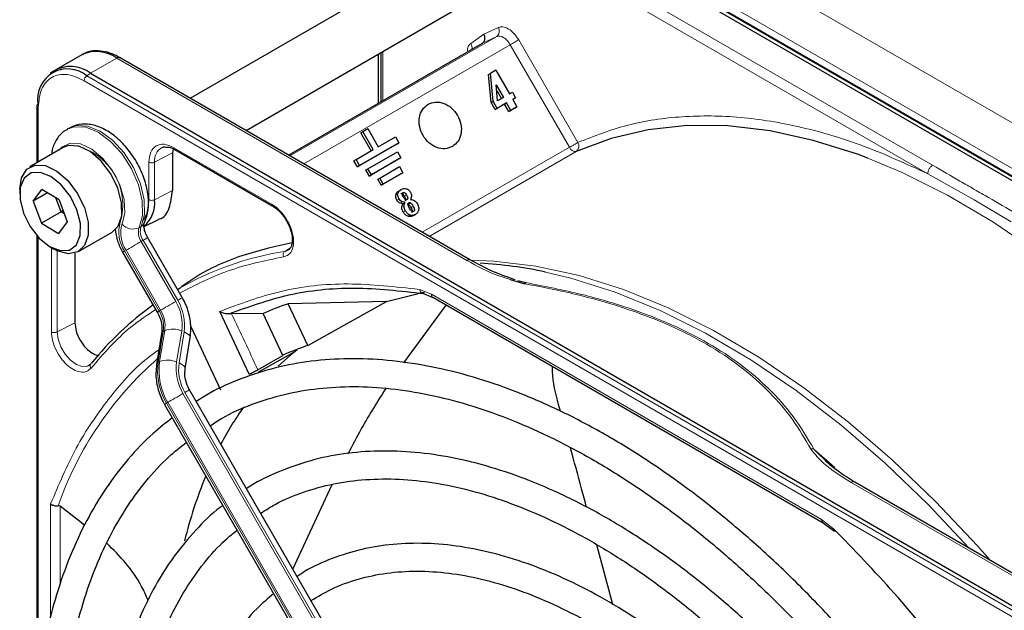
# Paper-space layout 'Blatt2' of a CAD drawing. Header units: millimetres. Extents: x 5 to 418, y 2 to 292.
# Tile 58 of 87: x 111 to 125, y 231 to 240. Entities that reach past the tile are written whole.
import ezdxf

# ---------------------------------------------------------------- set-up
doc = ezdxf.new("R2010")
doc.units = ezdxf.units.MM

psp = doc.layouts.new('Blatt2')

# ---------------------------------------------------------------- linework, layer by layer
at = {"color": 7, "linetype": 'Continuous', "lineweight": 18}
for p, q in [((116.739, 243.329), (152.235, 222.837)), ((116.456, 242.839), (151.952, 222.347)), ((117.541, 242.089), (133.112, 233.1)), ((124.3, 237.698), (117.113, 241.847)), ((124.23, 237.576), (117.043, 241.725)), ((117.67, 239.446), (117.858, 239.578)), ((117.858, 239.578), (118.066, 239.674)), ((115.075, 237.832), (118.043, 239.545)), ((118.043, 239.545), (117.837, 239.45)), ((118.358, 239.497), (119.208, 238.025)), ((118.237, 239.427), (115.275, 237.717)), ((116.406, 239.328), (116.406, 238.624)), ((119.087, 237.956), (118.237, 239.427)), ((112.212, 239.017), (112.588, 239.235)), ((112.588, 239.235), (117.615, 236.333)), ((112.16, 238.982), (112.212, 239.017)), ((127.692, 229.922), (112.121, 238.911)), ((127.73, 229.994), (112.16, 238.982)), ((111.461, 238.53), (111.461, 237.743)), ((113.408, 237.95), (114.817, 237.137)), ((116.974, 236.736), (119.087, 237.956)), ((119.184, 237.896), (117.074, 236.678)), ((113.05, 237.204), (113.05, 237.743)), ((113.388, 237.875), (113.132, 237.742)), ((113.132, 237.203), (113.132, 237.742)), ((124.23, 237.576), (124.896, 237.202)), ((113.388, 237.336), (113.132, 237.203)), ((116.595, 237.273), (116.625, 237.291)), ((116.64, 237.214), (116.61, 237.197)), ((116.748, 237.27), (116.718, 237.253)), ((124.896, 237.202), (125.426, 236.885)), ((116.658, 237.153), (116.688, 237.171)), ((116.701, 237.026), (116.731, 237.043)), ((116.808, 237.156), (116.778, 237.139)), ((116.842, 237.108), (116.812, 237.091)), ((116.768, 236.966), (116.798, 236.984)), ((112.937, 236.819), (112.909, 236.803)), ((111.461, 236.668), (111.461, 230.279)), ((112.967, 236.621), (112.939, 236.605)), ((112.967, 236.621), (113.463, 235.761)), ((111.65, 235.308), (111.65, 236.519)), ((111.732, 235.307), (111.732, 236.473)), ((113.198, 235.607), (112.701, 236.468)), ((112.721, 236.479), (113.218, 235.619)), ((113.435, 235.744), (112.939, 236.605)), ((115.001, 236.461), (115.08, 236.514)), ((116.934, 235.916), (117.105, 235.85)), ((117.105, 235.85), (122.707, 232.616)), ((113.218, 235.619), (113.198, 235.607)), ((111.987, 235.439), (111.732, 235.307)), ((113.184, 234.871), (113.256, 235.315)), ((113.276, 235.326), (113.204, 234.882)), ((113.256, 235.315), (113.276, 235.326)), ((113.448, 234.876), (113.52, 235.32)), ((113.554, 235.307), (113.482, 234.863)), ((113.204, 234.882), (113.184, 234.871)), ((118.335, 226.115), (113.539, 234.422)), ((113.567, 234.438), (118.363, 226.132)), ((113.301, 234.285), (113.321, 234.297)), ((118.097, 225.978), (113.301, 234.285)), ((113.321, 234.297), (118.117, 225.99)), ((122.595, 233.627), (122.894, 233.364)), ((123.131, 233.148), (128.158, 230.246)), ((111.639, 231.206), (111.639, 232.84)), ((111.774, 232.808), (111.774, 231.677)), ((122.707, 232.616), (122.879, 232.484))]:
    psp.add_line(p, q, dxfattribs=at)
at = {"color": 7, "linetype": 'Continuous', "lineweight": 25}
for p, q in [((133.06, 233.076), (117.489, 242.064)), ((133.138, 233.101), (117.568, 242.09)), ((117.019, 240.605), (113.646, 238.658)), ((114.446, 238.196), (117.419, 239.913)), ((115.055, 237.844), (117.837, 239.45)), ((116.377, 239.311), (116.377, 238.607)), ((112.088, 239.284), (111.712, 239.067)), ((117.665, 236.338), (112.638, 239.24)), ((116.339, 239.289), (116.339, 238.585)), ((111.682, 239.047), (111.633, 239.012)), ((112.212, 239.017), (127.782, 230.029)), ((117.923, 238.999), (117.953, 239.016)), ((118.03, 239.06), (117.953, 239.016)), ((117.991, 238.617), (117.953, 239.016)), ((118.03, 239.06), (118.226, 238.721)), ((117.961, 238.599), (117.923, 238.999)), ((118.056, 238.622), (118.035, 238.851)), ((118.035, 238.851), (118.139, 238.67)), ((118.042, 238.768), (118.109, 238.653)), ((118.226, 238.721), (118.269, 238.745)), ((118.269, 238.745), (118.314, 238.667)), ((117.961, 238.599), (117.991, 238.617)), ((118.02, 238.497), (117.961, 238.599)), ((118.05, 238.514), (117.991, 238.617)), ((118.184, 238.592), (118.05, 238.514)), ((118.139, 238.67), (118.056, 238.622)), ((118.154, 238.575), (118.184, 238.592)), ((118.246, 238.485), (118.184, 238.592)), ((118.314, 238.667), (118.272, 238.642)), ((118.284, 238.65), (118.272, 238.642)), ((118.272, 238.642), (118.333, 238.536)), ((118.284, 238.65), (118.314, 238.667)), ((111.443, 238.554), (111.443, 237.733)), ((118.154, 238.575), (118.02, 238.497)), ((118.02, 238.497), (118.05, 238.514)), ((118.216, 238.468), (118.154, 238.575)), ((118.303, 238.519), (118.216, 238.468)), ((118.216, 238.468), (118.246, 238.485)), ((118.333, 238.536), (118.246, 238.485)), ((118.303, 238.519), (118.333, 238.536)), ((111.904, 238.23), (111.876, 238.214)), ((116.09, 238.165), (116.12, 238.182)), ((116.24, 237.905), (116.09, 238.165)), ((116.12, 238.182), (116.191, 238.223)), ((116.27, 237.922), (116.12, 238.182)), ((116.191, 238.223), (116.341, 237.963)), ((116.341, 237.963), (116.589, 238.106)), ((116.589, 238.106), (116.639, 238.019)), ((111.821, 237.951), (111.34, 237.673)), ((113.399, 237.932), (113.388, 237.875)), ((113.42, 237.923), (114.83, 237.109)), ((116.023, 237.78), (116.27, 237.922)), ((116.609, 238.002), (116.043, 237.676)), ((116.639, 238.019), (116.073, 237.693)), ((116.194, 237.647), (116.618, 237.892)), ((116.609, 238.002), (116.639, 238.019)), ((116.618, 237.892), (116.668, 237.805)), ((113.388, 237.875), (113.388, 237.336)), ((115.993, 237.762), (116.023, 237.78)), ((116.043, 237.676), (115.993, 237.762)), ((116.073, 237.693), (116.023, 237.78)), ((116.638, 237.788), (116.214, 237.543)), ((116.668, 237.805), (116.244, 237.561)), ((116.638, 237.788), (116.668, 237.805)), ((116.043, 237.676), (116.073, 237.693)), ((116.164, 237.63), (116.194, 237.647)), ((116.214, 237.543), (116.164, 237.63)), ((116.244, 237.561), (116.194, 237.647)), ((116.364, 237.515), (116.647, 237.678)), ((116.647, 237.678), (116.697, 237.591)), ((116.214, 237.543), (116.244, 237.561)), ((116.334, 237.497), (116.364, 237.515)), ((116.384, 237.411), (116.334, 237.497)), ((116.414, 237.428), (116.364, 237.515)), ((116.667, 237.574), (116.384, 237.411)), ((116.697, 237.591), (116.414, 237.428)), ((116.667, 237.574), (116.697, 237.591)), ((111.195, 237.353), (111.195, 237.287)), ((111.388, 237.181), (111.515, 237.35)), ((111.76, 237.203), (111.515, 237.35)), ((116.384, 237.411), (116.414, 237.428)), ((116.64, 237.332), (116.67, 237.349)), ((111.596, 237.301), (111.388, 237.181)), ((111.388, 237.181), (111.506, 236.865)), ((111.789, 237.029), (111.714, 237.231)), ((111.76, 237.203), (111.878, 236.887)), ((116.819, 237.248), (116.804, 237.206)), ((111.789, 237.029), (111.816, 237.054)), ((116.697, 237.146), (116.658, 237.153)), ((116.727, 237.163), (116.688, 237.171)), ((116.697, 237.146), (116.727, 237.163)), ((111.789, 237.029), (111.506, 236.865)), ((111.836, 237.001), (111.789, 237.029)), ((112.98, 236.817), (113.186, 236.919)), ((116.849, 236.976), (116.879, 236.993)), ((111.506, 236.865), (111.751, 236.718)), ((111.878, 236.887), (111.751, 236.718)), ((111.443, 236.688), (111.443, 230.093)), ((112.04, 236.461), (112.521, 236.738)), ((113.529, 235.799), (113.033, 236.659)), ((111.633, 236.528), (111.69, 236.495)), ((115.051, 236.48), (115.001, 236.461)), ((111.987, 236.438), (111.987, 235.439)), ((112.673, 236.451), (113.169, 235.591)), ((118.237, 236.061), (118.447, 235.998)), ((118.346, 236.047), (118.46, 236.014)), ((113.46, 235.929), (113.456, 235.926)), ((116.967, 235.866), (117.127, 235.803)), ((117.126, 235.804), (122.729, 232.57)), ((116.46, 235.745), (115.051, 235.711)), ((115.329, 235.111), (115.051, 235.711)), ((115.329, 235.111), (116.46, 235.745)), ((116.711, 234.865), (117.318, 235.693)), ((114.488, 234.7), (114.066, 235.601)), ((114.236, 235.567), (114.196, 235.565)), ((114.692, 235.573), (114.236, 235.567)), ((114.97, 234.971), (114.692, 235.573)), ((113.653, 235.386), (114.076, 234.475)), ((113.232, 235.285), (113.16, 234.841)), ((113.57, 234.782), (113.642, 235.226)), ((115.124, 235.013), (115.177, 235.057)), ((114.611, 234.764), (114.97, 234.971)), ((115.124, 235.013), (114.613, 234.725)), ((114.906, 234.814), (115.124, 235.013)), ((118.429, 226.17), (113.633, 234.476)), ((113.273, 234.268), (118.069, 225.962)), ((118.956, 234.168), (118.928, 234.268)), ((122.813, 233.412), (122.595, 233.627)), ((115.117, 231.905), (115.679, 233.12)), ((128.208, 230.251), (123.181, 233.153)), ((112.126, 232.533), (111.774, 232.808)), ((122.728, 232.57), (122.877, 232.457)), ((119.708, 231.398), (119.478, 232.252))]:
    psp.add_line(p, q, dxfattribs=at)
at = {"color": 7, "linetype": 'Continuous', "lineweight": 18, "flags": 128}
for points in [[(118.237, 239.427), (118.217, 239.459), (118.193, 239.487), (118.168, 239.511), (118.141, 239.53), (118.114, 239.544), (118.088, 239.551), (118.064, 239.551), (118.043, 239.545)], [(118.237, 239.427), (118.252, 239.436), (118.268, 239.445), (118.285, 239.455), (118.302, 239.464), (118.318, 239.474), (118.333, 239.483), (118.347, 239.49), (118.358, 239.497)], [(112.909, 236.803), (112.957, 236.976), (112.955, 237.186), (112.902, 237.416), (112.802, 237.647), (112.664, 237.862), (112.499, 238.041), (112.32, 238.172), (112.142, 238.244), (111.978, 238.25), (111.877, 238.214)], [(111.904, 238.23), (112.006, 238.267), (112.17, 238.26), (112.349, 238.189), (112.528, 238.058), (112.693, 237.878), (112.83, 237.664), (112.93, 237.432), (112.983, 237.202), (112.986, 236.992), (112.937, 236.819)], [(111.765, 237.918), (111.8, 237.957), (111.92, 238.014), (112.069, 238.004), (112.23, 237.929), (112.389, 237.797), (112.528, 237.619), (112.634, 237.416), (112.695, 237.207), (112.706, 237.014), (112.665, 236.855)], [(130.452, 231.264), (129.958, 232.038), (129.433, 232.785), (128.88, 233.499), (128.302, 234.177), (127.702, 234.814), (127.085, 235.407), (126.454, 235.952), (125.812, 236.446), (125.164, 236.886), (124.514, 237.269), (123.865, 237.592), (123.368, 237.8)], [(112.967, 236.621), (112.99, 236.634), (113.009, 236.645), (113.022, 236.653), (113.03, 236.658), (113.033, 236.659)], [(112.721, 236.479), (112.741, 236.491), (112.765, 236.505), (112.793, 236.52), (112.822, 236.537), (112.853, 236.555), (112.883, 236.572), (112.912, 236.589), (112.939, 236.605)], [(117.67, 236.334), (118.002, 236.322), (118.606, 236.251), (119.228, 236.115), (119.862, 235.915), (120.505, 235.653), (121.154, 235.329), (121.805, 234.947), (122.453, 234.507), (123.094, 234.013), (123.725, 233.468), (124.343, 232.875), (124.942, 232.237), (125.124, 232.032)], [(124.826, 232.203), (124.237, 232.829), (123.618, 233.424), (122.985, 233.971), (122.341, 234.466), (121.691, 234.907), (121.039, 235.291), (120.388, 235.616), (119.742, 235.879), (119.106, 236.08), (118.745, 236.166)], [(113.463, 235.761), (113.486, 235.774), (113.505, 235.785), (113.519, 235.793), (113.527, 235.798), (113.529, 235.799)], [(113.218, 235.619), (113.238, 235.631), (113.262, 235.644), (113.289, 235.66), (113.319, 235.677), (113.349, 235.695), (113.38, 235.712), (113.409, 235.729), (113.435, 235.744)], [(112.193, 234.83), (112.166, 234.817), (112.092, 234.81), (112.008, 234.839), (111.924, 234.901), (111.847, 234.987), (111.785, 235.091), (111.746, 235.201), (111.732, 235.307)], [(113.554, 235.307), (113.582, 235.295), (113.606, 235.281), (113.624, 235.266), (113.636, 235.251), (113.642, 235.235), (113.642, 235.226)], [(113.482, 234.863), (113.51, 234.851), (113.534, 234.837), (113.552, 234.822), (113.564, 234.806), (113.57, 234.791), (113.57, 234.782)], [(113.321, 234.297), (113.341, 234.308), (113.366, 234.322), (113.393, 234.338), (113.422, 234.355), (113.453, 234.372), (113.483, 234.39), (113.512, 234.407), (113.539, 234.422)], [(113.567, 234.438), (113.59, 234.452), (113.609, 234.463), (113.622, 234.47), (113.631, 234.475), (113.633, 234.476)]]:
    psp.add_lwpolyline(points, dxfattribs=at)
at = {"color": 7, "linetype": 'Continuous', "lineweight": 25, "flags": 128}
for points in [[(123.368, 237.8), (123.221, 237.855), (122.587, 238.055), (121.966, 238.191), (121.362, 238.262), (120.778, 238.268), (120.218, 238.208), (119.686, 238.084), (119.184, 237.896)], [(112.604, 237.37), (112.503, 237.576), (112.366, 237.757), (112.208, 237.893), (112.046, 237.97), (111.897, 237.979), (111.821, 237.951)], [(111.195, 237.353), (111.22, 237.519), (111.297, 237.641), (111.416, 237.701), (111.565, 237.692), (111.727, 237.615), (111.885, 237.479), (112.022, 237.298), (112.123, 237.092)], [(112.017, 237.057), (111.922, 237.249), (111.792, 237.415), (111.642, 237.535), (111.492, 237.595), (111.358, 237.587), (111.258, 237.513), (111.203, 237.381), (111.2, 237.207), (111.249, 237.012), (111.345, 236.82), (111.475, 236.653), (111.624, 236.533), (111.775, 236.473), (111.908, 236.481), (112.008, 236.556), (112.063, 236.688), (112.066, 236.862), (112.017, 237.057)], [(112.521, 236.738), (112.608, 236.824), (112.659, 236.972), (112.658, 237.161), (112.604, 237.37)], [(112.123, 237.092), (112.177, 236.883), (112.179, 236.695), (112.127, 236.546), (112.028, 236.454), (111.892, 236.428), (111.734, 236.472), (111.69, 236.495)], [(116.46, 235.745), (116.978, 235.871), (117.008, 235.876)]]:
    psp.add_lwpolyline(points, dxfattribs=at)
at = {"color": 7, "linetype": 'Continuous', "lineweight": 18}
for centre, radius, start, end in [((117.986, 239.622), 0.0955, 306.4137, 32.9981), ((117.582, 239.388), 0.106, 345.8273, 33.1487), ((112.214, 238.907), 0.0932, 125.6892, 177.1989), ((111.472, 238.557), 0.0291, 184.4143, 246.9058), ((119.127, 237.973), 0.0957, 306.4158, 32.8041), ((111.801, 237.128), 0.873, 343.757, 77.8749), ((113.34, 237.77), 0.21, 119.2886, 187.7145), ((119.173, 237.987), 0.0918, 200.3456, 276.8715), ((113.097, 236.739), 0.48, 162.4884, 214.4618), ((113.079, 236.725), 0.434, 162.4884, 214.4618), ((112.822, 236.992), 0.209, 221.048, 294.5), ((113.127, 236.734), 0.229, 162.4884, 214.4618), ((113.155, 236.75), 0.229, 162.4884, 214.4618), ((112.883, 236.916), 0.111, 299.1324, 333.6598), ((133.558, 200.328), 41.726, 119.9893, 120.0346), ((115.692, 232.037), 4.478, 98.8797, 119.9002), ((117.644, 236.295), 0.0479, 63.7264, 127.2851), ((112.865, 235.405), 0.696, 351.8933, 30.7356), ((112.832, 235.39), 0.449, 351.8933, 30.7356), ((112.876, 235.412), 0.651, 351.8933, 30.7356), ((134.054, 199.468), 41.726, 119.9893, 120.0346), ((112.812, 235.378), 0.449, 351.8933, 30.7356), ((83.719, 220.831), 33.889, 24.2762, 25.7742), ((113.39, 235.016), 0.331, 66.9099, 110.1284), ((113.274, 235.276), 0.0422, 113.9711, 167.4982), ((116.462, 231.162), 4.996, 131.1493, 160.6966), ((113.201, 234.832), 0.0422, 113.9757, 167.4497), ((114.073, 234.744), 0.898, 171.8933, 210.7356), ((114.093, 234.755), 0.898, 171.8933, 210.7356), ((113.318, 234.571), 0.331, 66.9099, 110.1284), ((114.137, 234.778), 0.696, 171.8933, 210.7356), ((114.127, 234.771), 0.651, 171.8933, 210.7356), ((134.158, 198.145), 41.726, 119.9893, 120.0346), ((123.161, 233.107), 0.0503, 65.6929, 125.6176)]:
    psp.add_arc(centre, radius, start, end, dxfattribs=at)
at = {"color": 7, "linetype": 'Continuous', "lineweight": 25}
for centre, radius, start, end in [((112.295, 238.826), 0.503, 54.3824, 114.3071), ((112.617, 239.194), 0.0503, 65.6929, 125.6176), ((111.886, 238.646), 0.434, 50.7967, 189.214), ((111.925, 238.647), 0.468, 52.237, 121.2851), ((111.471, 238.552), 0.0279, 119.6454, 175.8931), ((112.679, 237.163), 0.455, 312.0455, 5.0454), ((117.48, 230.265), 6.035, 77.9024, 86.9355), ((115.779, 231.975), 4.577, 125.6685, 140.9731), ((116.347, 231.789), 4.13, 108.2857, 113.6235), ((116.564, 231.417), 3.895, 108.4763, 114.1459), ((118.391, 231.416), 4.876, 144.7983, 152.0907), ((119.789, 230.78), 6.413, 157.439, 166.1853)]:
    psp.add_arc(centre, radius, start, end, dxfattribs=at)
for points, knots in [([(117.837, 239.45), (117.844, 239.455), (117.859, 239.466), (117.87, 239.49), (117.874, 239.514), (117.873, 239.534), (117.869, 239.556), (117.861, 239.571), (117.858, 239.578)], [0, 0, 0, 0, 0.1984979, 0.4308223, 0.560297, 0.6983202, 0.8448891, 1, 1, 1, 1]), ([(112.638, 239.236), (112.611, 239.252), (112.54, 239.294), (112.421, 239.331), (112.284, 239.344), (112.171, 239.33), (112.116, 239.294), (112.099, 239.283)], [0, 0, 0, 0, 0.1437918, 0.3808116, 0.6250082, 0.880873, 1, 1, 1, 1]), ([(111.879, 238.209), (111.866, 238.203), (111.804, 238.177), (111.725, 238.076), (111.664, 237.959), (111.655, 237.878), (111.653, 237.854)], [0, 0, 0, 0, 0.097085, 0.473832, 0.846947, 1, 1, 1, 1]), ([(112.983, 236.867), (112.996, 236.9), (113.033, 236.989), (113.051, 237.158), (113.027, 237.368), (112.957, 237.589), (112.845, 237.803), (112.7, 237.994), (112.53, 238.148), (112.35, 238.251), (112.174, 238.294), (112.022, 238.288), (111.942, 238.244), (111.91, 238.226)], [0, 0, 0, 0, 0.057899, 0.152686, 0.251734, 0.352726, 0.453488, 0.554523, 0.656615, 0.760844, 0.853475, 0.939999, 1, 1, 1, 1]), ([(113.238, 237.949), (113.245, 237.954), (113.257, 237.964), (113.279, 237.961), (113.289, 237.959)], [0, 0, 0, 0, 0.517593, 1, 1, 1, 1]), ([(113.289, 237.959), (113.305, 237.96), (113.341, 237.961), (113.39, 237.943), (113.419, 237.923), (113.42, 237.922)], [0, 0, 0, 0, 0.424183, 0.976421, 1, 1, 1, 1]), ([(113.421, 237.923), (113.424, 237.921), (113.432, 237.918), (113.443, 237.922), (113.448, 237.925)], [0, 0, 0, 0, 0.482278, 1, 1, 1, 1]), ([(113.184, 236.924), (113.19, 236.925), (113.266, 236.938), (113.356, 237.074), (113.377, 237.249), (113.388, 237.336)], [0, 0, 0, 0, 0.04476, 0.52238, 1, 1, 1, 1]), ([(116.595, 237.273), (116.597, 237.279), (116.601, 237.292), (116.614, 237.314), (116.629, 237.324), (116.64, 237.332)], [0, 0, 0, 0, 0.235668, 0.475187, 1, 1, 1, 1]), ([(116.625, 237.291), (116.627, 237.297), (116.631, 237.309), (116.644, 237.331), (116.659, 237.342), (116.67, 237.349)], [0, 0, 0, 0, 0.2356679, 0.4751868, 1, 1, 1, 1]), ([(116.67, 237.349), (116.682, 237.355), (116.705, 237.367), (116.732, 237.363), (116.744, 237.361)], [0, 0, 0, 0, 0.530715, 1, 1, 1, 1]), ([(116.744, 237.361), (116.75, 237.359), (116.762, 237.355), (116.778, 237.345), (116.792, 237.331), (116.799, 237.32), (116.803, 237.314)], [0, 0, 0, 0, 0.255127, 0.498018, 0.74194, 1, 1, 1, 1]), ([(116.803, 237.314), (116.808, 237.303), (116.816, 237.286), (116.82, 237.263), (116.819, 237.253), (116.819, 237.248)], [0, 0, 0, 0, 0.520179, 0.760732, 1, 1, 1, 1]), ([(116.61, 237.197), (116.606, 237.203), (116.6, 237.216), (116.594, 237.235), (116.592, 237.255), (116.594, 237.267), (116.595, 237.273)], [0, 0, 0, 0, 0.2608604, 0.506753, 0.749149, 1, 1, 1, 1]), ([(116.658, 237.153), (116.648, 237.158), (116.629, 237.168), (116.616, 237.187), (116.61, 237.197)], [0, 0, 0, 0, 0.5016463, 1, 1, 1, 1]), ([(116.64, 237.214), (116.636, 237.221), (116.63, 237.233), (116.624, 237.253), (116.622, 237.272), (116.624, 237.284), (116.625, 237.291)], [0, 0, 0, 0, 0.26086, 0.506753, 0.749149, 1, 1, 1, 1]), ([(116.688, 237.171), (116.678, 237.176), (116.659, 237.186), (116.646, 237.205), (116.64, 237.214)], [0, 0, 0, 0, 0.501646, 1, 1, 1, 1]), ([(116.666, 237.289), (116.668, 237.29), (116.672, 237.292), (116.678, 237.292), (116.685, 237.29), (116.694, 237.285), (116.706, 237.273), (116.714, 237.26), (116.718, 237.253)], [0, 0, 0, 0, 0.10589, 0.203951, 0.301782, 0.407031, 0.661954, 1, 1, 1, 1]), ([(116.704, 237.239), (116.7, 237.247), (116.692, 237.261), (116.687, 237.279), (116.686, 237.29), (116.688, 237.297), (116.691, 237.303), (116.695, 237.305), (116.696, 237.306)], [0, 0, 0, 0, 0.348491, 0.608786, 0.713671, 0.808589, 0.901277, 1, 1, 1, 1]), ([(116.696, 237.306), (116.698, 237.307), (116.702, 237.309), (116.708, 237.309), (116.715, 237.308), (116.724, 237.302), (116.736, 237.29), (116.744, 237.277), (116.748, 237.27)], [0, 0, 0, 0, 0.10589, 0.203951, 0.301782, 0.407031, 0.661954, 1, 1, 1, 1]), ([(116.754, 237.205), (116.752, 237.204), (116.748, 237.202), (116.742, 237.202), (116.736, 237.203), (116.727, 237.208), (116.716, 237.22), (116.708, 237.232), (116.704, 237.239)], [0, 0, 0, 0, 0.105786, 0.203769, 0.301557, 0.4068, 0.661801, 1, 1, 1, 1]), ([(116.718, 237.253), (116.723, 237.245), (116.73, 237.232), (116.735, 237.214), (116.735, 237.203), (116.733, 237.196), (116.729, 237.191), (116.726, 237.189), (116.724, 237.187)], [0, 0, 0, 0, 0.339071, 0.594513, 0.699721, 0.797263, 0.894801, 1, 1, 1, 1]), ([(116.748, 237.27), (116.753, 237.263), (116.76, 237.249), (116.765, 237.232), (116.765, 237.221), (116.763, 237.214), (116.759, 237.208), (116.756, 237.206), (116.754, 237.205)], [0, 0, 0, 0, 0.339071, 0.594513, 0.699721, 0.797263, 0.894801, 1, 1, 1, 1]), ([(116.804, 237.206), (116.814, 237.206), (116.833, 237.205), (116.86, 237.193), (116.885, 237.172), (116.897, 237.153), (116.903, 237.143)], [0, 0, 0, 0, 0.2570131, 0.4933044, 0.7331887, 1, 1, 1, 1]), ([(114.829, 237.11), (114.833, 237.108), (114.841, 237.105), (114.852, 237.109), (114.857, 237.111)], [0, 0, 0, 0, 0.482284, 1, 1, 1, 1]), ([(114.829, 237.109), (114.829, 237.109), (114.847, 237.102), (114.886, 237.071), (114.956, 237.007), (114.999, 236.942), (115.026, 236.901)], [0, 0, 0, 0, 0.0015, 0.266685, 0.530343, 1, 1, 1, 1]), ([(116.701, 237.026), (116.696, 237.036), (116.685, 237.056), (116.68, 237.089), (116.683, 237.12), (116.693, 237.137), (116.697, 237.146)], [0, 0, 0, 0, 0.2620119, 0.5000745, 0.7380971, 1, 1, 1, 1]), ([(116.731, 237.043), (116.726, 237.054), (116.715, 237.074), (116.71, 237.106), (116.713, 237.137), (116.723, 237.154), (116.727, 237.163)], [0, 0, 0, 0, 0.262012, 0.500075, 0.738097, 1, 1, 1, 1]), ([(116.798, 236.984), (116.791, 236.986), (116.778, 236.992), (116.754, 237.01), (116.74, 237.029), (116.731, 237.043)], [0, 0, 0, 0, 0.245674, 0.4870811, 1, 1, 1, 1]), ([(116.768, 237.134), (116.768, 237.137), (116.768, 237.142), (116.77, 237.149), (116.775, 237.155), (116.779, 237.158), (116.781, 237.16)], [0, 0, 0, 0, 0.246214, 0.481536, 0.726643, 1, 1, 1, 1]), ([(116.789, 237.084), (116.783, 237.093), (116.774, 237.109), (116.77, 237.127), (116.768, 237.134)], [0, 0, 0, 0, 0.594509, 1, 1, 1, 1]), ([(116.778, 237.139), (116.783, 237.133), (116.796, 237.119), (116.806, 237.101), (116.812, 237.091)], [0, 0, 0, 0, 0.39531, 1, 1, 1, 1]), ([(116.781, 237.16), (116.783, 237.161), (116.787, 237.163), (116.794, 237.163), (116.801, 237.161), (116.805, 237.158), (116.808, 237.156)], [0, 0, 0, 0, 0.264335, 0.503766, 0.74118, 1, 1, 1, 1]), ([(116.85, 237.035), (116.848, 237.034), (116.844, 237.032), (116.837, 237.032), (116.829, 237.035), (116.818, 237.043), (116.804, 237.059), (116.794, 237.075), (116.789, 237.084)], [0, 0, 0, 0, 0.09221, 0.180108, 0.272547, 0.377235, 0.642363, 1, 1, 1, 1]), ([(116.808, 237.156), (116.813, 237.15), (116.826, 237.136), (116.836, 237.119), (116.842, 237.108)], [0, 0, 0, 0, 0.39531, 1, 1, 1, 1]), ([(116.812, 237.091), (116.817, 237.082), (116.825, 237.067), (116.831, 237.048), (116.831, 237.035), (116.829, 237.028), (116.826, 237.022), (116.822, 237.019), (116.82, 237.018)], [0, 0, 0, 0, 0.346244, 0.60537, 0.710321, 0.805859, 0.899712, 1, 1, 1, 1]), ([(116.842, 237.108), (116.847, 237.1), (116.855, 237.084), (116.861, 237.065), (116.861, 237.052), (116.859, 237.045), (116.856, 237.039), (116.852, 237.036), (116.85, 237.035)], [0, 0, 0, 0, 0.346244, 0.60537, 0.710321, 0.805859, 0.899712, 1, 1, 1, 1]), ([(116.922, 237.056), (116.92, 237.05), (116.917, 237.036), (116.905, 237.012), (116.889, 237.001), (116.879, 236.993)], [0, 0, 0, 0, 0.2466207, 0.4889643, 1, 1, 1, 1]), ([(116.903, 237.143), (116.91, 237.129), (116.92, 237.108), (116.924, 237.078), (116.923, 237.064), (116.922, 237.056)], [0, 0, 0, 0, 0.5110357, 0.7533793, 1, 1, 1, 1]), ([(115.026, 236.901), (115.048, 236.857), (115.078, 236.797), (115.101, 236.71), (115.11, 236.644), (115.107, 236.578), (115.091, 236.526), (115.072, 236.493), (115.055, 236.486), (115.049, 236.484)], [0, 0, 0, 0, 0.2383433, 0.3308666, 0.4759697, 0.6178962, 0.7639862, 0.9223788, 1, 1, 1, 1]), ([(116.768, 236.966), (116.761, 236.969), (116.748, 236.974), (116.724, 236.992), (116.71, 237.012), (116.701, 237.026)], [0, 0, 0, 0, 0.245674, 0.487081, 1, 1, 1, 1]), ([(116.849, 236.976), (116.836, 236.97), (116.817, 236.961), (116.788, 236.961), (116.775, 236.964), (116.768, 236.966)], [0, 0, 0, 0, 0.525054, 0.764251, 1, 1, 1, 1]), ([(116.879, 236.993), (116.866, 236.987), (116.847, 236.978), (116.818, 236.978), (116.805, 236.982), (116.798, 236.984)], [0, 0, 0, 0, 0.525054, 0.764251, 1, 1, 1, 1]), ([(112.564, 236.781), (112.573, 236.723), (112.59, 236.611), (112.646, 236.503), (112.673, 236.451)], [0, 0, 0, 0, 0.515652, 1, 1, 1, 1]), ([(113.033, 236.659), (113.024, 236.676), (113.002, 236.717), (112.983, 236.779), (112.977, 236.831), (112.98, 236.862), (112.982, 236.865), (112.983, 236.867)], [0, 0, 0, 0, 0.176806, 0.422684, 0.629977, 0.82324, 1, 1, 1, 1]), ([(115.105, 236.584), (114.878, 236.534), (114.38, 236.422), (113.836, 236.186), (113.543, 235.97), (113.468, 235.915)], [0, 0, 0, 0, 0.383877, 0.842753, 1, 1, 1, 1]), ([(118.307, 236.054), (118.187, 236.096), (117.955, 236.179), (117.756, 236.288), (117.66, 236.34)], [0, 0, 0, 0, 0.518131, 1, 1, 1, 1]), ([(114.196, 235.565), (114.478, 235.667), (115.042, 235.872), (115.986, 235.971), (116.66, 235.895), (116.998, 235.858)], [0, 0, 0, 0, 0.333333, 0.666667, 1, 1, 1, 1]), ([(118.46, 236.014), (118.458, 236.013), (118.454, 236.01), (118.449, 236.002), (118.447, 235.998)], [0, 0, 0, 0, 0.499999, 1, 1, 1, 1]), ([(113.642, 235.226), (113.646, 235.267), (113.659, 235.378), (113.633, 235.564), (113.577, 235.714), (113.536, 235.788), (113.529, 235.799)], [0, 0, 0, 0, 0.213395, 0.580888, 0.936398, 1, 1, 1, 1]), ([(113.169, 235.591), (113.181, 235.569), (113.214, 235.505), (113.241, 235.396), (113.235, 235.32), (113.232, 235.285)], [0, 0, 0, 0, 0.2197806, 0.6416948, 1, 1, 1, 1]), ([(114.196, 235.565), (114.187, 235.565), (114.166, 235.564), (114.134, 235.57), (114.099, 235.582), (114.078, 235.594), (114.066, 235.601)], [0, 0, 0, 0, 0.204263, 0.43913, 0.666259, 1, 1, 1, 1]), ([(112.241, 235), (112.263, 234.988), (112.296, 234.971), (112.326, 234.969), (112.337, 234.968)], [0, 0, 0, 0, 0.64287, 1, 1, 1, 1]), ([(125.232, 227.971), (125.148, 228.114), (124.921, 228.501), (124.516, 229.11), (124.024, 229.795), (123.507, 230.449), (122.967, 231.071), (122.409, 231.656), (121.835, 232.201), (121.248, 232.704), (120.651, 233.162), (120.048, 233.572), (119.441, 233.931), (118.834, 234.238), (118.23, 234.491), (117.633, 234.688), (117.046, 234.827), (116.472, 234.909), (115.915, 234.931), (115.378, 234.895), (114.865, 234.801), (114.379, 234.646), (113.999, 234.482), (113.794, 234.35), (113.73, 234.309)], [0, 0, 0, 0, 0.0278357, 0.0754043, 0.1229765, 0.1705551, 0.2181426, 0.2657419, 0.3133555, 0.3609855, 0.4086337, 0.4563008, 0.5039862, 0.5516866, 0.5993949, 0.6470941, 0.6947631, 0.7423727, 0.7898868, 0.8372681, 0.8844871, 0.931535, 0.9784341, 1, 1, 1, 1]), ([(112.214, 234.851), (112.212, 234.848), (112.206, 234.837), (112.197, 234.835), (112.191, 234.833)], [0, 0, 0, 0, 0.349286, 1, 1, 1, 1]), ([(113.16, 234.841), (113.156, 234.8), (113.143, 234.689), (113.169, 234.503), (113.225, 234.354), (113.267, 234.28), (113.273, 234.268)], [0, 0, 0, 0, 0.213395, 0.580888, 0.936398, 1, 1, 1, 1]), ([(113.633, 234.476), (113.621, 234.498), (113.588, 234.562), (113.561, 234.672), (113.567, 234.747), (113.57, 234.782)], [0, 0, 0, 0, 0.219781, 0.641695, 1, 1, 1, 1]), ([(118.928, 234.268), (118.889, 234.424), (118.843, 234.605), (118.842, 234.788), (118.842, 234.813)], [0, 0, 0, 0, 0.862806, 1, 1, 1, 1]), ([(114.488, 234.7), (114.496, 234.704), (114.512, 234.711), (114.546, 234.729), (114.581, 234.747), (114.601, 234.759), (114.611, 234.764)], [0, 0, 0, 0, 0.250494, 0.503104, 0.754115, 1, 1, 1, 1]), ([(113.93, 233.962), (113.986, 234), (114.176, 234.123), (114.53, 234.276), (114.99, 234.42), (115.478, 234.504), (115.988, 234.532), (116.519, 234.502), (117.067, 234.415), (117.629, 234.272), (118.201, 234.073), (118.782, 233.82), (119.368, 233.514), (119.954, 233.156), (120.539, 232.748), (121.118, 232.293), (121.689, 231.793), (122.247, 231.251), (122.79, 230.67), (123.314, 230.053), (123.817, 229.404), (124.294, 228.725), (124.651, 228.179), (124.838, 227.854), (124.886, 227.771)], [0, 0, 0, 0, 0.02099, 0.069851, 0.118688, 0.167389, 0.215899, 0.264215, 0.312366, 0.360395, 0.408346, 0.456251, 0.504137, 0.552018, 0.599903, 0.6478, 0.695711, 0.743637, 0.791578, 0.839533, 0.887498, 0.935471, 0.983451, 1, 1, 1, 1]), ([(115.91, 233.56), (115.974, 233.681), (116.146, 234.009), (116.335, 234.308), (116.454, 234.496)], [0, 0, 0, 0, 0.370321, 1, 1, 1, 1]), ([(113.385, 234.074), (113.292, 234.001), (113.066, 233.827), (112.748, 233.489), (112.429, 233.073), (112.15, 232.607), (111.912, 232.096), (111.717, 231.542), (111.564, 230.949), (111.457, 230.32), (111.394, 229.658), (111.376, 228.968), (111.404, 228.253), (111.477, 227.517), (111.595, 226.764), (111.756, 225.999), (111.96, 225.226), (112.206, 224.448), (112.493, 223.671), (112.817, 222.898), (113.181, 222.135), (113.458, 221.594), (113.623, 221.314), (113.643, 221.279)], [0, 0, 0, 0, 0.0350457, 0.0847588, 0.1345869, 0.1845749, 0.234734, 0.2850474, 0.3354824, 0.3860023, 0.436574, 0.4871714, 0.5377749, 0.5883714, 0.6389554, 0.6895248, 0.7400793, 0.7906199, 0.8411485, 0.8916676, 0.9421795, 0.9926872, 1, 1, 1, 1]), ([(113.99, 221.479), (113.879, 221.679), (113.632, 222.123), (113.29, 222.827), (112.959, 223.584), (112.666, 224.346), (112.413, 225.108), (112.201, 225.867), (112.03, 226.617), (111.903, 227.355), (111.82, 228.075), (111.78, 228.775), (111.784, 229.449), (111.832, 230.094), (111.924, 230.707), (112.058, 231.283), (112.234, 231.82), (112.451, 232.315), (112.706, 232.766), (113.001, 233.168), (113.294, 233.491), (113.502, 233.656), (113.587, 233.724)], [0, 0, 0, 0, 0.0421358, 0.0934033, 0.1446652, 0.1959183, 0.2471597, 0.2983865, 0.349596, 0.4007859, 0.4519548, 0.5031024, 0.5542307, 0.6053449, 0.656454, 0.7075694, 0.7587138, 0.8099199, 0.8612306, 0.9126952, 0.9643588, 1, 1, 1, 1]), ([(119.333, 232.789), (119.309, 232.879), (119.233, 233.164), (119.154, 233.45), (119.1, 233.646)], [0, 0, 0, 0, 0.314001, 1, 1, 1, 1]), ([(124.507, 227.552), (124.42, 227.699), (124.198, 228.074), (123.807, 228.653), (123.342, 229.287), (122.851, 229.889), (122.34, 230.457), (121.81, 230.987), (121.267, 231.477), (120.712, 231.922), (120.149, 232.32), (119.582, 232.668), (119.014, 232.965), (118.448, 233.207), (117.889, 233.394), (117.339, 233.523), (116.802, 233.594), (116.283, 233.606), (115.785, 233.558), (115.31, 233.454), (114.867, 233.285), (114.58, 233.152), (114.452, 233.06), (114.451, 233.059)], [0, 0, 0, 0, 0.032875, 0.083822, 0.134775, 0.185738, 0.236713, 0.287705, 0.338718, 0.389753, 0.440814, 0.491899, 0.543005, 0.594125, 0.645237, 0.696311, 0.747305, 0.798171, 0.848856, 0.899324, 0.949573, 0.99965, 1, 1, 1, 1]), ([(123.181, 233.153), (123.101, 233.202), (122.949, 233.295), (122.823, 233.401), (122.764, 233.451)], [0, 0, 0, 0, 0.527814, 1, 1, 1, 1]), ([(114.655, 232.706), (114.722, 232.75), (114.914, 232.873), (115.263, 233.015), (115.697, 233.136), (116.158, 233.198), (116.64, 233.203), (117.141, 233.15), (117.658, 233.042), (118.188, 232.877), (118.726, 232.657), (119.27, 232.384), (119.817, 232.059), (120.362, 231.684), (120.901, 231.261), (121.433, 230.793), (121.951, 230.284), (122.454, 229.736), (122.938, 229.153), (123.399, 228.538), (123.81, 227.938), (124.053, 227.534), (124.162, 227.353)], [0, 0, 0, 0, 0.0288204, 0.081368, 0.1338578, 0.1861433, 0.238166, 0.2899406, 0.3415212, 0.3929707, 0.4443437, 0.4956805, 0.5470078, 0.5983377, 0.6496813, 0.7010436, 0.7524261, 0.8038277, 0.855246, 0.906678, 0.95812, 1, 1, 1, 1]), ([(111.639, 232.84), (111.648, 232.834), (111.663, 232.824), (111.691, 232.815), (111.719, 232.811), (111.737, 232.813), (111.746, 232.814)], [0, 0, 0, 0, 0.292814, 0.50299, 0.762282, 1, 1, 1, 1]), ([(111.774, 232.808), (111.77, 232.81), (111.764, 232.814), (111.754, 232.815), (111.749, 232.814), (111.746, 232.814)], [0, 0, 0, 0, 0.5518909, 0.7844787, 1, 1, 1, 1]), ([(114.111, 232.817), (114.098, 232.808), (113.957, 232.708), (113.72, 232.469), (113.407, 232.098), (113.136, 231.673), (112.905, 231.204), (112.716, 230.691), (112.571, 230.139), (112.47, 229.55), (112.414, 228.929), (112.403, 228.28), (112.438, 227.606), (112.518, 226.913), (112.642, 226.205), (112.81, 225.486), (113.02, 224.761), (113.272, 224.034), (113.562, 223.309), (113.892, 222.593), (114.163, 222.054), (114.333, 221.761), (114.37, 221.698)], [0, 0, 0, 0, 0.005507, 0.059059, 0.112718, 0.166568, 0.22064, 0.274924, 0.329377, 0.383948, 0.438591, 0.493268, 0.547952, 0.602625, 0.657281, 0.711917, 0.766534, 0.821135, 0.875721, 0.930297, 0.984866, 1, 1, 1, 1]), ([(114.717, 221.898), (114.652, 222.012), (114.458, 222.352), (114.172, 222.934), (113.858, 223.638), (113.583, 224.348), (113.347, 225.058), (113.152, 225.765), (112.999, 226.463), (112.89, 227.147), (112.824, 227.812), (112.802, 228.456), (112.824, 229.072), (112.889, 229.657), (112.997, 230.208), (113.147, 230.72), (113.338, 231.191), (113.568, 231.618), (113.837, 231.997), (114.087, 232.28), (114.258, 232.416), (114.316, 232.462)], [0, 0, 0, 0, 0.028011, 0.083582, 0.139147, 0.1947, 0.250238, 0.305756, 0.361251, 0.416719, 0.472159, 0.52757, 0.582957, 0.638329, 0.6937, 0.749093, 0.80455, 0.860127, 0.915892, 0.971916, 1, 1, 1, 1]), ([(126.009, 228.419), (125.796, 228.77), (125.349, 229.504), (124.588, 230.554), (123.761, 231.573), (123.172, 232.181), (122.879, 232.484)], [0, 0, 0, 0, 0.234215, 0.489974, 0.745733, 1, 1, 1, 1]), ([(113.039, 231.454), (113.009, 231.523), (112.866, 231.854), (112.631, 232.09), (112.444, 232.277)], [0, 0, 0, 0, 0.207584, 1, 1, 1, 1]), ([(123.784, 227.134), (123.675, 227.314), (123.439, 227.703), (123.04, 228.274), (122.599, 228.847), (122.134, 229.388), (121.651, 229.892), (121.151, 230.357), (120.64, 230.778), (120.119, 231.152), (119.594, 231.477), (119.068, 231.751), (118.544, 231.969), (118.026, 232.132), (117.519, 232.236), (117.027, 232.282), (116.553, 232.269), (116.101, 232.197), (115.678, 232.063), (115.369, 231.929), (115.214, 231.822), (115.179, 231.798)], [0, 0, 0, 0, 0.047335, 0.102503, 0.157679, 0.212871, 0.268083, 0.323322, 0.378591, 0.433894, 0.489232, 0.544601, 0.599988, 0.65536, 0.710671, 0.765857, 0.820841, 0.875554, 0.929964, 0.984107, 1, 1, 1, 1]), ([(115.378, 231.453), (115.475, 231.511), (115.686, 231.639), (116.051, 231.769), (116.46, 231.856), (116.895, 231.884), (117.35, 231.856), (117.821, 231.77), (118.306, 231.629), (118.8, 231.433), (119.301, 231.183), (119.803, 230.881), (120.305, 230.53), (120.8, 230.132), (121.286, 229.689), (121.759, 229.205), (122.214, 228.685), (122.65, 228.131), (123.057, 227.547), (123.321, 227.146), (123.439, 226.936), (123.439, 226.935)], [0, 0, 0, 0, 0.047732, 0.104951, 0.162001, 0.218715, 0.275061, 0.331102, 0.386935, 0.442647, 0.498302, 0.553942, 0.609585, 0.665249, 0.720938, 0.776655, 0.832397, 0.88816, 0.943939, 0.999729, 1, 1, 1, 1]), ([(114.841, 231.553), (114.758, 231.482), (114.563, 231.317), (114.301, 230.997), (114.048, 230.606), (113.837, 230.167), (113.668, 229.686), (113.543, 229.166), (113.463, 228.611), (113.428, 228.025), (113.439, 227.412), (113.495, 226.778), (113.596, 226.127), (113.741, 225.463), (113.928, 224.793), (114.157, 224.121), (114.425, 223.45), (114.733, 222.789), (114.958, 222.343), (115.087, 222.123), (115.092, 222.115)], [0, 0, 0, 0, 0.0435687, 0.1021638, 0.161004, 0.2201469, 0.2795778, 0.3392358, 0.3990461, 0.4589413, 0.5188712, 0.5787975, 0.6387041, 0.6985849, 0.7584393, 0.8182697, 0.8780804, 0.9378767, 0.9976643, 1, 1, 1, 1])]:
    psp.add_open_spline(points, degree=3, knots=knots, dxfattribs=at)
at = {"color": 7, "linetype": 'Continuous', "lineweight": 18}
for points, knots in [([(118.066, 239.674), (118.087, 239.68), (118.131, 239.691), (118.214, 239.658), (118.296, 239.591), (118.338, 239.527), (118.358, 239.497)], [0, 0, 0, 0, 0.240773, 0.5, 0.759227, 1, 1, 1, 1]), ([(117.621, 239.339), (117.623, 239.358), (117.627, 239.406), (117.654, 239.431), (117.67, 239.446)], [0, 0, 0, 0, 0.4024672, 1, 1, 1, 1]), ([(112.121, 238.911), (112.038, 238.949), (111.91, 239.007), (111.757, 239.001), (111.651, 238.963), (111.566, 238.89), (111.483, 238.76), (111.47, 238.621), (111.461, 238.53)], [0, 0, 0, 0, 0.2394568, 0.3683607, 0.5, 0.6316393, 0.7605432, 1, 1, 1, 1]), ([(119.208, 238.025), (119.442, 238.117), (119.914, 238.3), (120.701, 238.414), (121.536, 238.406), (122.412, 238.261), (123.313, 237.996), (123.925, 237.715), (124.23, 237.576)], [0, 0, 0, 0, 0.16549, 0.332238, 0.5, 0.66775, 0.834504, 1, 1, 1, 1]), ([(113.05, 237.743), (113.055, 237.794), (113.066, 237.897), (113.149, 237.986), (113.267, 238.013), (113.361, 237.971), (113.408, 237.95)], [0, 0, 0, 0, 0.25, 0.5, 0.75, 1, 1, 1, 1]), ([(113.408, 237.95), (113.409, 237.945), (113.41, 237.933), (113.416, 237.924), (113.42, 237.923), (113.421, 237.923)], [0, 0, 0, 0, 0.483448, 0.966902, 1, 1, 1, 1]), ([(124.23, 237.576), (124.231, 237.587), (124.233, 237.609), (124.249, 237.646), (124.272, 237.678), (124.291, 237.691), (124.3, 237.698)], [0, 0, 0, 0, 0.249997, 0.499998, 0.749999, 1, 1, 1, 1]), ([(125.496, 237.007), (125.365, 237.083), (125.166, 237.198), (124.898, 237.352), (124.63, 237.507), (124.431, 237.622), (124.3, 237.698)], [0, 0, 0, 0, 0.327983, 0.500008, 0.672268, 1, 1, 1, 1]), ([(112.956, 236.895), (112.976, 236.923), (113.032, 237.002), (113.042, 237.124), (113.05, 237.204)], [0, 0, 0, 0, 0.349939, 1, 1, 1, 1]), ([(114.817, 237.137), (114.849, 237.115), (114.915, 237.07), (115.006, 236.962), (115.076, 236.837), (115.118, 236.708), (115.131, 236.586), (115.111, 236.483), (115.062, 236.409), (115.009, 236.392), (114.983, 236.384)], [0, 0, 0, 0, 0.121712, 0.25, 0.378287, 0.5, 0.621712, 0.75, 0.878287, 1, 1, 1, 1]), ([(114.817, 237.137), (114.818, 237.131), (114.819, 237.12), (114.824, 237.111), (114.829, 237.11), (114.829, 237.11)], [0, 0, 0, 0, 0.483457, 0.966913, 1, 1, 1, 1]), ([(114.983, 236.384), (114.712, 236.328), (114.183, 236.219), (113.718, 235.98), (113.492, 235.863)], [0, 0, 0, 0, 0.512779, 1, 1, 1, 1]), ([(114.983, 236.384), (114.981, 236.391), (114.977, 236.405), (114.978, 236.428), (114.986, 236.449), (114.996, 236.457), (115.001, 236.461)], [0, 0, 0, 0, 0.2499911, 0.4999941, 0.749997, 1, 1, 1, 1]), ([(117.615, 236.333), (117.763, 236.25), (117.952, 236.143), (118.186, 236.076), (118.237, 236.061)], [0, 0, 0, 0, 0.7825, 1, 1, 1, 1]), ([(116.934, 235.916), (116.588, 235.955), (115.896, 236.032), (114.93, 235.925), (114.354, 235.709), (114.066, 235.601)], [0, 0, 0, 0, 0.333225, 0.666786, 1, 1, 1, 1]), ([(116.998, 235.858), (116.991, 235.858), (116.976, 235.86), (116.958, 235.872), (116.942, 235.891), (116.937, 235.908), (116.934, 235.916)], [0, 0, 0, 0, 0.25, 0.5, 0.75, 1, 1, 1, 1]), ([(118.447, 235.998), (118.694, 235.95), (119.174, 235.857), (119.857, 235.663), (120.489, 235.427), (121.065, 235.14), (121.563, 234.807), (121.972, 234.442), (122.308, 234.048), (122.468, 233.771), (122.551, 233.628)], [0, 0, 0, 0, 0.12858, 0.250087, 0.37511, 0.500001, 0.624892, 0.749914, 0.87141, 1, 1, 1, 1]), ([(122.595, 233.627), (122.502, 233.784), (122.325, 234.084), (121.967, 234.489), (121.558, 234.842), (121.091, 235.149), (120.558, 235.419), (119.949, 235.654), (119.248, 235.86), (118.732, 235.961), (118.46, 236.014)], [0, 0, 0, 0, 0.1410377, 0.2683475, 0.3855262, 0.5002837, 0.6150981, 0.7323438, 0.8593359, 1, 1, 1, 1]), ([(117.126, 235.804), (117.126, 235.804), (117.118, 235.806), (117.109, 235.821), (117.107, 235.84), (117.105, 235.85)], [0, 0, 0, 0, 0.011083, 0.505541, 1, 1, 1, 1]), ([(113.147, 235.629), (113.026, 235.549), (112.682, 235.321), (112.401, 234.997), (112.219, 234.787)], [0, 0, 0, 0, 0.3515613, 1, 1, 1, 1]), ([(112.219, 234.787), (112.199, 234.769), (112.158, 234.732), (112.068, 234.726), (111.969, 234.761), (111.87, 234.832), (111.78, 234.934), (111.707, 235.057), (111.659, 235.189), (111.652, 235.269), (111.65, 235.308)], [0, 0, 0, 0, 0.121713, 0.25, 0.378287, 0.5, 0.621713, 0.75, 0.878287, 1, 1, 1, 1]), ([(111.639, 232.84), (111.755, 233.115), (111.987, 233.666), (112.461, 234.353), (112.865, 234.819), (113.136, 235.01), (113.194, 235.051)], [0, 0, 0, 0, 0.304546, 0.610904, 0.917262, 1, 1, 1, 1]), ([(112.219, 234.787), (112.215, 234.793), (112.207, 234.806), (112.205, 234.826), (112.209, 234.845), (112.219, 234.853), (112.223, 234.857)], [0, 0, 0, 0, 0.25, 0.5, 0.75, 1, 1, 1, 1]), ([(122.595, 233.627), (122.588, 233.628), (122.574, 233.631), (122.559, 233.629), (122.551, 233.628)], [0, 0, 0, 0, 0.483164, 1, 1, 1, 1]), ([(122.551, 233.628), (122.609, 233.557), (122.756, 233.379), (122.99, 233.235), (123.131, 233.148)], [0, 0, 0, 0, 0.39819, 1, 1, 1, 1]), ([(122.707, 232.616), (122.709, 232.606), (122.711, 232.587), (122.72, 232.572), (122.728, 232.57), (122.728, 232.57)], [0, 0, 0, 0, 0.498396, 0.996791, 1, 1, 1, 1])]:
    psp.add_open_spline(points, degree=3, knots=knots, dxfattribs=at)
at = {"color": 7, "linetype": 'Continuous', "lineweight": 25}
for points in [[(117.057, 238.573), (117.092, 238.587), (117.162, 238.615), (117.285, 238.593), (117.398, 238.524), (117.486, 238.416), (117.535, 238.286), (117.538, 238.154), (117.496, 238.036), (117.437, 237.99), (117.407, 237.967)], [(117.407, 237.967), (117.372, 237.952), (117.302, 237.924), (117.179, 237.947), (117.066, 238.015), (116.978, 238.123), (116.929, 238.253), (116.926, 238.385), (116.968, 238.503), (117.027, 238.55), (117.057, 238.573)], [(111.987, 235.439), (111.991, 235.399), (111.999, 235.318), (112.058, 235.187), (112.142, 235.07), (112.208, 235.023), (112.241, 235)]]:
    psp.add_open_spline(points, degree=3, dxfattribs=at)
at = {"color": 7, "linetype": 'Continuous', "lineweight": 18}
for points in [[(119.208, 238.025), (119.2, 238.021), (119.185, 238.012), (119.152, 237.993), (119.117, 237.973), (119.097, 237.961), (119.087, 237.956)], [(113.05, 237.743), (113.056, 237.74), (113.067, 237.735), (113.09, 237.732), (113.114, 237.734), (113.126, 237.739), (113.132, 237.742)], [(113.05, 237.204), (113.056, 237.202), (113.067, 237.196), (113.09, 237.194), (113.114, 237.195), (113.126, 237.201), (113.132, 237.203)], [(111.65, 235.308), (111.655, 235.305), (111.667, 235.3), (111.69, 235.297), (111.713, 235.299), (111.726, 235.304), (111.732, 235.307)], [(122.879, 232.484), (122.877, 232.478), (122.874, 232.467), (122.876, 232.456), (122.884, 232.449), (122.894, 232.45), (122.899, 232.451)]]:
    psp.add_open_spline(points, degree=3, dxfattribs=at)

doc.saveas('drawing.dxf')
